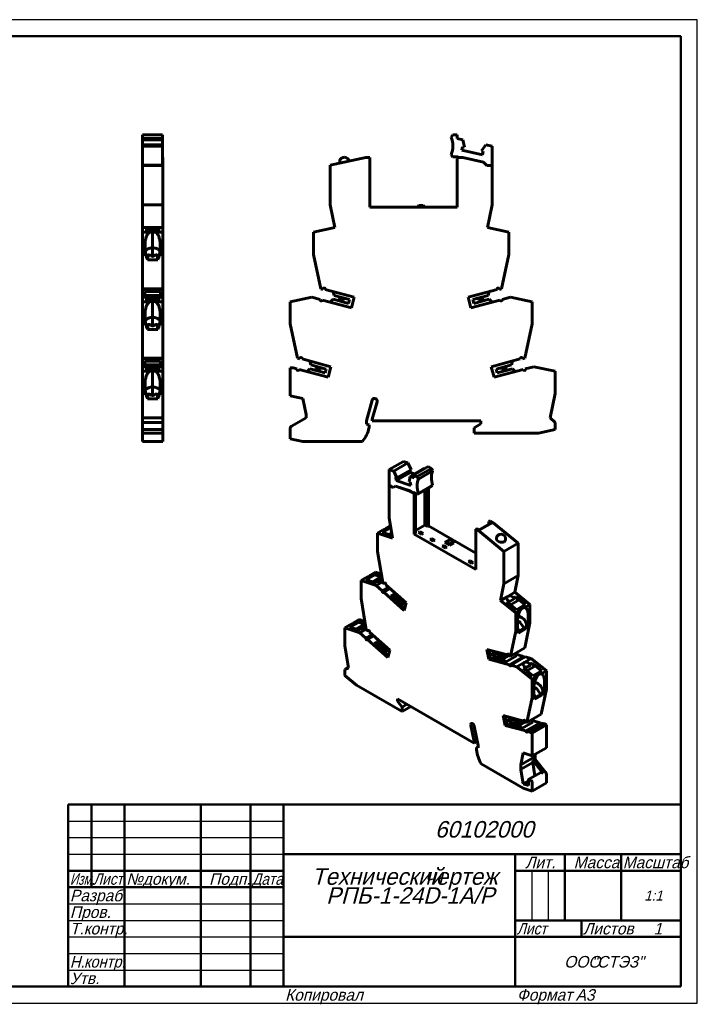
# Model space of a CAD drawing. Header units: millimetres. Extents: x 0 to 420, y 0 to 297.
# Tile 2 of 2: x 215 to 420, y 0 to 297. Entities that reach past the tile are written whole.
import ezdxf

# ---------------------------------------------------------------- set-up
doc = ezdxf.new("R2010")
doc.units = ezdxf.units.MM
doc.styles.add('TextStyle_10', font='T-FLEX Type A.TTF', dxfattribs={"oblique": 15, "height": 3.5})
doc.styles.add('TextStyle_2', font='T-FLEX Type A.TTF', dxfattribs={"oblique": 15, "height": 3.5})
doc.styles.add('TextStyle_3', font='T-FLEX Type A.TTF', dxfattribs={"width": 0.744064, "oblique": 15, "height": 3.5})
doc.styles.add('TextStyle_4', font='T-FLEX Type A.TTF', dxfattribs={"width": 0.883061, "oblique": 15, "height": 3.5})
doc.styles.add('TextStyle_5', font='T-FLEX Type A.TTF', dxfattribs={"width": 0.883061, "oblique": 15, "height": 3.5})
doc.styles.add('TextStyle_6', font='T-FLEX Type A.TTF', dxfattribs={"width": 0.94413, "oblique": 15, "height": 3.5})
doc.styles.add('TextStyle_7', font='T-FLEX Type A.TTF', dxfattribs={"width": 0.98844, "oblique": 15, "height": 3.5})
doc.styles.add('TextStyle_8', font='T-FLEX Type A.TTF', dxfattribs={"oblique": 15, "height": 5})
doc.styles.add('TextStyle_9', font='T-FLEX Type A.TTF', dxfattribs={"oblique": 15, "height": 3})

# ---------------------------------------------------------------- blocks, each defined once
blk = doc.blocks.new('_FR1Страница_1')
at = {"color": 7, "linetype": 'Continuous', "lineweight": 25}
for p, q in [((420, 297), (0, 297)), ((420, 0), (420, 297)), ((230, 55), (295, 55)), ((230, 50), (295, 50)), ((230, 45), (295, 45)), ((370, 40), (370, 25)), ((375, 40), (375, 25)), ((230, 30), (295, 30)), ((230, 25), (295, 25)), ((230, 20), (295, 20)), ((365, 20), (415, 20)), ((385, 20), (385, 20)), ((230, 15), (295, 15)), ((230, 10), (295, 10)), ((0, 0), (420, 0))]:
    blk.add_line(p, q, dxfattribs=at)
at = {"color": 7, "linetype": 'Continuous', "lineweight": 50}
for p, q in [((20, 292), (415, 292)), ((415, 292), (415, 5)), ((230, 5), (230, 60)), ((230, 60), (415, 60)), ((237, 60), (237, 35)), ((247, 60), (247, 5)), ((270, 60), (270, 5)), ((285, 60), (285, 5)), ((295, 60), (295, 5)), ((295, 45), (415, 45)), ((365, 45), (365, 5)), ((380, 45), (380, 25)), ((397, 45), (397, 25)), ((230, 40), (295, 40)), ((365, 40), (415, 40)), ((230, 35), (295, 35)), ((365, 25), (415, 25)), ((385, 25), (385, 20)), ((295, 20), (415, 20)), ((415, 5), (20, 5))]:
    blk.add_line(p, q, dxfattribs=at)
at = {"color": 7, "oblique": 15}
for s, height, style, p in [('60102000', 5, 'TextStyle_8', (340.77, 50)), ('Лит.', 3.5, 'TextStyle_2', (368.03, 40.76)), ('Масса', 3.5, 'TextStyle_2', (382.65, 40.76)), ('№', 3.5, 'TextStyle_2', (247.5, 35.75)), ('Подп.', 3.5, 'TextStyle_2', (272.53, 35.75)), ('Технический', 5, 'TextStyle_8', (303.55, 35.75)), ('чертеж', 5, 'TextStyle_8', (337.51, 35.75)), ('докум.', 3.5, 'TextStyle_2', (252.5, 35.75)), ('Разраб.', 3.5, 'TextStyle_2', (230.5, 30.75)), ('РПБ-1-24D-1A/P', 5, 'TextStyle_8', (307.89, 30)), ('1:1', 3, 'TextStyle_9', (403.99, 31)), ('Пров.', 3.5, 'TextStyle_2', (230.5, 25.75)), ('Т.контр.', 3.5, 'TextStyle_2', (230.5, 20.75)), ('Листов', 3.5, 'TextStyle_2', (385.5, 20.75)), ('1', 3.5, 'TextStyle_10', (406.78, 20.75)), ('ООО', 3.5, 'TextStyle_2', (379.78, 10.75)), ('"СТЭЗ"', 3.5, 'TextStyle_2', (388.03, 10.75)), ('Утв.', 3.5, 'TextStyle_2', (230.5, 5.75)), ('Копировал', 3.5, 'TextStyle_2', (295.5, 0.75)), ('Формат', 3.5, 'TextStyle_2', (365.5, 0.75)), ('A3', 3.5, 'TextStyle_2', (383.24, 0.75))]:
    blk.add_text(s, height=height, dxfattribs=dict(at, style=style)).set_placement(p)
for s, style, width, p in [('Масштаб', 'TextStyle_7', 0.98844, (397.5, 40.76)), ('Изм.', 'TextStyle_3', 0.744064, (230.5, 35.75)), ('Лист', 'TextStyle_4', 0.883061, (237.5, 35.75)), ('Дата', 'TextStyle_5', 0.883061, (285.5, 35.75)), ('Лист', 'TextStyle_4', 0.883061, (365.5, 20.75)), ('Н.', 'TextStyle_6', 0.94413, (230.5, 10.75)), ('контр.', 'TextStyle_6', 0.94413, (234.75, 10.75))]:
    blk.add_text(s, height=3.5, dxfattribs=dict(at, style=style, width=width)).set_placement(p)
blk = doc.blocks.new('Страница_1')
at = {"color": 7, "linetype": 'Continuous', "lineweight": 60}
for p, q in [((252.463, 262.243), (258.513, 262.243)), ((252.463, 261.1), (252.463, 262.243)), ((258.513, 261.1), (258.513, 262.243)), ((346.108, 262.243), (345.621, 261.56)), ((347.47, 262.243), (346.108, 262.243)), ((347.47, 261.1), (347.47, 262.243)), ((252.463, 260.737), (252.463, 261.1)), ((252.463, 261.1), (258.513, 261.1)), ((252.463, 260.737), (258.513, 260.737)), ((252.463, 259.262), (252.463, 260.737)), ((252.463, 258.847), (252.463, 259.257)), ((252.463, 259.257), (258.513, 259.257)), ((258.513, 258.847), (252.463, 258.847)), ((252.463, 253.043), (252.463, 258.847)), ((258.513, 260.737), (258.513, 261.1)), ((258.513, 259.262), (258.513, 260.737)), ((258.513, 258.847), (258.513, 259.257)), ((258.513, 253.043), (258.513, 258.847)), ((349.176, 260.737), (347.47, 261.1)), ((349.643, 258.486), (349.176, 260.737)), ((356.14, 259.257), (354.797, 257.391)), ((358.07, 258.847), (356.14, 259.257)), ((358.07, 253.043), (358.07, 258.847)), ((345.621, 256.227), (346.108, 255.543)), ((348.904, 257.549), (349.127, 258.596)), ((355.091, 256.234), (348.904, 257.549)), ((349.127, 258.596), (349.643, 258.486)), ((354.797, 257.391), (355.314, 257.281)), ((355.314, 257.281), (355.091, 256.234)), ((252.438, 254.021), (252.438, 255.343)), ((252.463, 255.343), (252.438, 255.343)), ((252.438, 252.993), (252.438, 254.021)), ((252.438, 254.021), (252.463, 254.021)), ((252.438, 252.993), (258.538, 252.993)), ((252.438, 241.065), (252.438, 252.993)), ((252.463, 253.043), (252.463, 252.993)), ((258.513, 253.043), (252.463, 253.043)), ((258.513, 255.343), (258.538, 255.343)), ((258.513, 254.021), (258.538, 254.021)), ((258.513, 253.043), (258.513, 252.993)), ((258.538, 254.021), (258.538, 255.343)), ((258.538, 254.021), (258.538, 252.993)), ((258.538, 241.065), (258.538, 252.993)), ((319.92, 255.343), (309.07, 253.043)), ((309.07, 253.043), (309.07, 241.065)), ((311.996, 253.92), (312.021, 253.669)), ((319.92, 255.343), (321.12, 255.343)), ((321.12, 240.343), (321.12, 255.343)), ((346.108, 255.543), (347.736, 255.543)), ((347.42, 254.997), (347.62, 255.343)), ((347.42, 254.997), (347.42, 240.343)), ((347.736, 255.543), (347.62, 255.343)), ((347.62, 255.343), (349.22, 255.343)), ((355.443, 254.021), (349.22, 255.343)), ((356.47, 252.993), (355.443, 254.021)), ((358.07, 252.993), (356.47, 252.993)), ((358.07, 253.043), (357.97, 253.043)), ((357.97, 253.043), (357.97, 252.993)), ((358.07, 241.065), (358.07, 252.993)), ((252.438, 241.065), (258.538, 241.065)), ((252.438, 234.216), (252.438, 241.065)), ((258.538, 234.216), (258.538, 241.065)), ((309.07, 241.065), (310.526, 234.216)), ((356.615, 234.216), (358.07, 241.065)), ((347.42, 240.343), (321.12, 240.343)), ((335.846, 240.843), (335.67, 240.668)), ((335.67, 240.343), (335.67, 240.668)), ((335.846, 240.843), (337.17, 240.843)), ((337.17, 240.843), (337.67, 240.343)), ((252.438, 232.843), (252.438, 234.216)), ((255.488, 234.216), (252.438, 234.216)), ((252.438, 226.11), (252.438, 232.843)), ((254.547, 232.843), (252.438, 232.843)), ((253.588, 233.88), (253.588, 233.021)), ((253.588, 233.88), (254.438, 233.88)), ((254.438, 233.697), (253.588, 233.697)), ((253.588, 233.486), (257.388, 233.486)), ((253.588, 233.021), (257.388, 233.021)), ((254.438, 233.997), (254.438, 233.88)), ((254.438, 233.697), (254.438, 233.88)), ((254.438, 233.697), (254.438, 233.58)), ((256.538, 233.58), (254.438, 233.58)), ((258.538, 234.216), (255.488, 234.216)), ((255.488, 228.096), (255.488, 232.897)), ((258.538, 232.843), (256.429, 232.843)), ((256.538, 233.997), (256.538, 233.88)), ((256.538, 233.697), (256.538, 233.88)), ((256.538, 233.88), (257.388, 233.88)), ((256.538, 233.697), (256.538, 233.58)), ((257.388, 233.697), (256.538, 233.697)), ((257.388, 233.021), (257.388, 233.88)), ((258.538, 234.216), (258.538, 232.843)), ((258.538, 232.843), (258.538, 226.11)), ((310.526, 234.216), (304.07, 232.843)), ((304.07, 232.843), (304.07, 226.11)), ((363.07, 232.843), (356.615, 234.216)), ((363.07, 226.11), (363.07, 232.843)), ((253.188, 229.073), (253.188, 228.027)), ((257.788, 228.027), (257.788, 229.073)), ((253.455, 226.11), (252.438, 226.11)), ((252.438, 215.74), (252.438, 226.11)), ((255.488, 228.096), (255.488, 225.514)), ((258.538, 226.11), (257.521, 226.11)), ((258.538, 226.11), (258.538, 215.74)), ((304.07, 226.11), (306.275, 215.74)), ((360.866, 215.74), (363.07, 226.11)), ((253.956, 224.459), (257.02, 224.459)), ((253.988, 225.648), (253.988, 225.586)), ((253.988, 224.459), (253.988, 225.586)), ((256.988, 225.648), (256.988, 225.586)), ((256.988, 225.586), (256.988, 224.459)), ((252.438, 215.569), (252.438, 215.74)), ((258.538, 215.74), (252.438, 215.74)), ((258.538, 215.569), (252.438, 215.569)), ((252.438, 215.564), (252.438, 215.535)), ((252.438, 213.221), (252.438, 215.535)), ((258.538, 215.535), (252.438, 215.535)), ((257.888, 214.902), (253.088, 214.902)), ((253.088, 214.902), (253.088, 213.731)), ((257.888, 213.731), (257.888, 214.902)), ((258.538, 215.74), (258.538, 215.569)), ((258.538, 215.564), (258.538, 215.535)), ((258.538, 213.221), (258.538, 215.535)), ((306.275, 215.74), (306.916, 215.569)), ((306.916, 215.569), (306.975, 215.789)), ((307.622, 215.535), (307.634, 215.625)), ((307.622, 215.535), (316.358, 213.194)), ((310.297, 213.731), (309.983, 214.902)), ((350.783, 213.194), (359.519, 215.535)), ((357.158, 214.902), (356.844, 213.731)), ((359.507, 215.625), (359.519, 215.535)), ((360.166, 215.789), (360.225, 215.569)), ((360.225, 215.569), (360.866, 215.74)), ((252.438, 211.843), (252.438, 213.216)), ((255.488, 213.216), (252.438, 213.216)), ((254.547, 211.843), (252.438, 211.843)), ((252.438, 205.11), (252.438, 211.843)), ((253.088, 213.731), (257.888, 213.731)), ((253.088, 213.731), (253.088, 213.216)), ((253.588, 212.88), (254.438, 212.88)), ((253.588, 212.88), (253.588, 212.021)), ((254.438, 212.697), (253.588, 212.697)), ((253.588, 212.486), (257.388, 212.486)), ((253.588, 212.021), (257.388, 212.021)), ((256.938, 213.374), (254.038, 213.374)), ((254.038, 213.216), (254.038, 213.374)), ((254.438, 212.997), (254.438, 212.88)), ((254.438, 212.697), (254.438, 212.88)), ((254.438, 212.697), (254.438, 212.58)), ((256.538, 212.58), (254.438, 212.58)), ((258.538, 213.216), (255.488, 213.216)), ((255.488, 207.096), (255.488, 211.897)), ((258.538, 211.843), (256.429, 211.843)), ((256.538, 212.997), (256.538, 212.88)), ((256.538, 212.697), (256.538, 212.88)), ((256.538, 212.88), (257.388, 212.88)), ((256.538, 212.697), (256.538, 212.58)), ((257.388, 212.697), (256.538, 212.697)), ((256.938, 213.374), (256.938, 213.216)), ((257.388, 212.021), (257.388, 212.88)), ((257.888, 213.216), (257.888, 213.731)), ((258.538, 213.216), (258.538, 211.843)), ((258.538, 211.843), (258.538, 205.11)), ((303.526, 213.216), (297.07, 211.843)), ((297.07, 205.11), (297.07, 211.843)), ((306.086, 212.53), (303.526, 213.216)), ((306.086, 212.53), (306.074, 212.439)), ((315.504, 210.006), (306.762, 212.349)), ((309.129, 211.714), (309.986, 212.572)), ((309.986, 212.572), (314.616, 211.331)), ((314.927, 212.49), (310.297, 213.731)), ((311.309, 212.217), (311.906, 212.377)), ((311.63, 213.374), (312.058, 212.946)), ((312.446, 212.302), (313.624, 211.597)), ((312.564, 212.741), (313.913, 212.762)), ((314.616, 211.331), (314.927, 212.49)), ((316.358, 213.194), (315.504, 210.006)), ((351.637, 210.006), (350.783, 213.194)), ((360.379, 212.349), (351.637, 210.006)), ((356.844, 213.731), (352.214, 212.49)), ((352.214, 212.49), (352.525, 211.331)), ((352.525, 211.331), (357.155, 212.572)), ((353.228, 212.762), (354.577, 212.741)), ((353.517, 211.597), (354.695, 212.302)), ((355.083, 212.946), (355.511, 213.374)), ((355.235, 212.377), (355.832, 212.217)), ((357.155, 212.572), (358.012, 211.714)), ((363.615, 213.216), (361.055, 212.53)), ((361.067, 212.439), (361.055, 212.53)), ((370.07, 211.843), (363.615, 213.216)), ((370.07, 205.11), (370.07, 211.843)), ((253.188, 208.073), (253.188, 207.027)), ((255.488, 207.096), (255.488, 204.514)), ((257.788, 207.027), (257.788, 208.073)), ((252.438, 205.11), (253.455, 205.11)), ((252.438, 194.74), (252.438, 205.11)), ((253.956, 203.459), (257.02, 203.459)), ((253.988, 204.648), (253.988, 204.586)), ((253.988, 203.459), (253.988, 204.586)), ((256.988, 204.648), (256.988, 204.586)), ((256.988, 204.586), (256.988, 203.459)), ((257.521, 205.11), (258.538, 205.11)), ((258.538, 194.74), (258.538, 205.11)), ((297.07, 205.11), (299.275, 194.74)), ((367.866, 194.74), (370.07, 205.11)), ((252.438, 194.569), (252.438, 194.74)), ((258.538, 194.74), (252.438, 194.74)), ((258.538, 194.569), (252.438, 194.569)), ((252.438, 194.564), (252.438, 194.535)), ((252.438, 194.535), (252.438, 192.221)), ((258.538, 194.535), (252.438, 194.535)), ((253.088, 193.902), (253.088, 192.731)), ((253.088, 193.902), (257.888, 193.902)), ((257.888, 192.731), (257.888, 193.902)), ((258.538, 194.569), (258.538, 194.74)), ((258.538, 194.564), (258.538, 194.535)), ((258.538, 194.535), (258.538, 192.221)), ((299.275, 194.74), (299.916, 194.569)), ((299.916, 194.569), (299.975, 194.789)), ((300.622, 194.535), (300.634, 194.625)), ((309.358, 192.194), (300.622, 194.535)), ((303.297, 192.731), (302.983, 193.902)), ((366.519, 194.535), (357.783, 192.194)), ((364.158, 193.902), (363.844, 192.731)), ((366.507, 194.625), (366.519, 194.535)), ((367.166, 194.789), (367.225, 194.569)), ((367.225, 194.569), (367.866, 194.74)), ((252.438, 190.843), (252.438, 192.216)), ((252.438, 192.216), (255.488, 192.216)), ((252.438, 184.11), (252.438, 190.843)), ((252.438, 190.843), (254.547, 190.843)), ((253.088, 192.731), (257.888, 192.731)), ((253.088, 192.731), (253.088, 192.216)), ((253.588, 191.88), (253.588, 191.021)), ((253.588, 191.88), (254.438, 191.88)), ((254.438, 191.697), (253.588, 191.697)), ((253.588, 191.486), (257.388, 191.486)), ((253.588, 191.021), (257.388, 191.021)), ((254.038, 192.216), (254.038, 192.374)), ((256.938, 192.374), (254.038, 192.374)), ((254.438, 191.997), (254.438, 191.88)), ((254.438, 191.697), (254.438, 191.88)), ((254.438, 191.697), (254.438, 191.58)), ((256.538, 191.58), (254.438, 191.58)), ((255.488, 192.216), (258.538, 192.216)), ((255.488, 186.096), (255.488, 190.897)), ((256.429, 190.843), (258.538, 190.843)), ((256.538, 191.997), (256.538, 191.88)), ((256.538, 191.697), (256.538, 191.88)), ((256.538, 191.88), (257.388, 191.88)), ((256.538, 191.697), (256.538, 191.58)), ((257.388, 191.697), (256.538, 191.697)), ((256.938, 192.374), (256.938, 192.216)), ((257.388, 191.021), (257.388, 191.88)), ((257.888, 192.216), (257.888, 192.731)), ((258.538, 192.216), (258.538, 190.843)), ((258.538, 184.11), (258.538, 190.843)), ((297.07, 191.843), (297.915, 191.843)), ((297.07, 183.443), (297.07, 191.843)), ((299.081, 191.531), (297.915, 191.843)), ((299.081, 191.531), (299.07, 191.44)), ((308.504, 189.006), (299.758, 191.35)), ((302.129, 190.714), (302.986, 191.572)), ((302.986, 191.572), (307.616, 190.331)), ((307.927, 191.49), (303.297, 192.731)), ((304.906, 191.377), (304.309, 191.217)), ((304.63, 192.374), (305.058, 191.946)), ((306.624, 190.597), (305.446, 191.302)), ((305.564, 191.741), (306.913, 191.762)), ((307.616, 190.331), (307.927, 191.49)), ((309.358, 192.194), (308.504, 189.006)), ((358.637, 189.006), (357.783, 192.194)), ((367.379, 191.349), (358.637, 189.006)), ((363.844, 192.731), (359.214, 191.49)), ((359.214, 191.49), (359.525, 190.331)), ((359.525, 190.331), (364.155, 191.572)), ((360.228, 191.762), (361.577, 191.741)), ((360.517, 190.597), (361.695, 191.302)), ((362.083, 191.946), (362.511, 192.374)), ((362.235, 191.377), (362.832, 191.217)), ((364.155, 191.572), (365.012, 190.714)), ((370.615, 192.216), (368.055, 191.53)), ((368.067, 191.439), (368.055, 191.53)), ((377.07, 190.843), (370.615, 192.216)), ((377.07, 184.11), (377.07, 190.843)), ((253.188, 187.073), (253.188, 186.027)), ((255.488, 186.096), (255.488, 183.514)), ((257.788, 186.027), (257.788, 187.073)), ((252.438, 176.797), (252.438, 184.11)), ((252.438, 184.11), (253.455, 184.11)), ((253.956, 182.459), (257.02, 182.459)), ((253.988, 183.648), (253.988, 183.586)), ((253.988, 182.459), (253.988, 183.586)), ((256.988, 183.648), (256.988, 183.586)), ((256.988, 183.586), (256.988, 182.459)), ((257.521, 184.11), (258.538, 184.11)), ((258.538, 184.11), (258.538, 176.797)), ((297.07, 183.443), (300.852, 182.647)), ((300.852, 182.647), (301.872, 177.802)), ((320.07, 175.843), (321.748, 182.052)), ((323.291, 181.628), (321.83, 176.412)), ((323.291, 181.628), (323.32, 181.843)), ((375.516, 176.797), (377.07, 184.11)), ((252.438, 175.398), (252.438, 176.797)), ((258.538, 176.797), (252.438, 176.797)), ((258.538, 175.398), (258.538, 176.797)), ((297.47, 174.244), (301.874, 176.786)), ((301.872, 177.802), (301.874, 176.786)), ((320.07, 174.893), (320.07, 175.843)), ((321.83, 176.412), (321.83, 175.843)), ((321.83, 175.843), (354.57, 175.843)), ((354.57, 175.843), (354.57, 174.943)), ((377.07, 175.398), (375.516, 176.797)), ((258.538, 175.398), (252.438, 175.398)), ((252.438, 173.217), (252.438, 175.398)), ((258.538, 173.217), (252.438, 173.217)), ((252.438, 172.143), (252.438, 173.217)), ((258.538, 175.398), (258.538, 173.217)), ((258.538, 173.217), (258.538, 172.143)), ((297.07, 170.443), (297.07, 173.551)), ((320.87, 174.679), (320.07, 174.893)), ((320.87, 173.804), (320.87, 174.679)), ((354.57, 174.943), (352.57, 173.789)), ((352.57, 173.789), (352.57, 172.143)), ((372.02, 172.143), (377.07, 173.217)), ((377.07, 173.217), (377.07, 175.398)), ((258.538, 172.143), (252.438, 172.143)), ((252.438, 169.643), (252.438, 172.139)), ((258.538, 169.643), (252.438, 169.643)), ((258.538, 169.643), (258.538, 172.139)), ((297.07, 170.443), (300.87, 169.643)), ((300.87, 169.643), (318.853, 169.643)), ((352.57, 172.143), (372.02, 172.143)), ((326.973, 161.145), (331.251, 163.615)), ((331.251, 163.615), (332.616, 163.162)), ((326.973, 156.406), (326.973, 161.145)), ((326.973, 161.145), (328.338, 160.692)), ((332.616, 163.162), (328.338, 160.692)), ((328.338, 160.692), (329.288, 158.62)), ((333.566, 161.09), (329.288, 158.62)), ((332.616, 163.162), (333.566, 161.09)), ((333.251, 160.908), (333.358, 160.265)), ((337.54, 161.527), (333.262, 159.057)), ((338.746, 162.061), (334.468, 159.591)), ((339.71, 161.504), (335.432, 159.035)), ((340.054, 160.748), (335.776, 158.278)), ((337.54, 161.527), (337.72, 161.468)), ((338.746, 162.061), (339.71, 161.504)), ((339.71, 161.504), (340.054, 160.748)), ((329.288, 158.62), (328.922, 158.741)), ((328.922, 158.741), (329.08, 157.795)), ((333.358, 160.265), (329.08, 157.795)), ((329.08, 157.795), (333.454, 156.343)), ((332.932, 157.41), (333.262, 159.057)), ((333.262, 159.057), (334.468, 158.657)), ((333.358, 160.265), (334.626, 159.845)), ((334.468, 158.657), (334.468, 159.591)), ((334.468, 159.591), (335.432, 159.035)), ((335.432, 159.035), (335.776, 158.278)), ((327.023, 156.394), (326.955, 156.355)), ((326.955, 146.615), (326.955, 156.355)), ((328.087, 155.702), (326.955, 156.355)), ((326.973, 156.406), (327.044, 156.366)), ((327.044, 156.366), (327.044, 156.325)), ((328.104, 155.712), (327.044, 156.325)), ((328.813, 156.122), (328.087, 155.702)), ((328.831, 156.132), (328.813, 156.122)), ((328.813, 156.122), (333.213, 154.661)), ((328.831, 156.132), (333.231, 154.671)), ((333.297, 157.289), (332.932, 157.41)), ((333.231, 154.671), (333.213, 154.661)), ((334.345, 154.008), (333.213, 154.661)), ((334.362, 154.018), (333.231, 154.671)), ((333.454, 156.343), (333.297, 157.289)), ((335.432, 153.564), (339.71, 156.034)), ((340.054, 156.393), (335.776, 153.923)), ((337.739, 154.896), (337.739, 144.373)), ((338.446, 143.965), (338.446, 155.304)), ((338.799, 155.508), (338.799, 144.169)), ((340.054, 156.393), (339.71, 156.034)), ((334.281, 154.229), (334.362, 154.018)), ((335.432, 153.564), (334.281, 154.229)), ((334.345, 154.008), (334.362, 154.018)), ((334.486, 153.643), (334.345, 154.008)), ((334.84, 153.848), (334.486, 153.643)), ((334.486, 141.679), (334.486, 153.643)), ((334.84, 153.848), (334.811, 153.923)), ((334.84, 141.883), (334.84, 153.848)), ((335.776, 153.923), (335.432, 153.564)), ((327.985, 140.429), (326.955, 146.615)), ((323.42, 141.944), (324.911, 142.805)), ((327.436, 143.725), (324.825, 142.217)), ((327.451, 143.637), (324.931, 142.182)), ((326.242, 143.574), (327.355, 144.216)), ((334.84, 142.699), (337.739, 144.373)), ((338.446, 143.965), (337.739, 144.373)), ((338.446, 143.965), (338.799, 144.169)), ((338.799, 144.169), (353.083, 135.923)), ((353.083, 143.189), (353.437, 143.394)), ((353.083, 143.189), (353.932, 142.699)), ((353.083, 143.189), (353.083, 130.942)), ((354.144, 142.985), (353.437, 143.394)), ((358.245, 145.19), (353.932, 142.699)), ((357.75, 145.067), (354.144, 142.985)), ((357.396, 145.68), (357.043, 145.476)), ((357.043, 145.476), (357.75, 145.067)), ((357.043, 144.659), (357.043, 145.476)), ((358.245, 145.19), (357.396, 145.68)), ((358.245, 145.19), (365.917, 138.882)), ((323.42, 141.944), (323.42, 136.446)), ((327.985, 140.429), (323.42, 141.944)), ((324.825, 142.217), (327.68, 141.27)), ((327.709, 142.085), (326.802, 141.561)), ((327.805, 141.508), (327.497, 141.33)), ((327.831, 141.356), (327.68, 141.27)), ((334.486, 141.679), (334.84, 141.883)), ((353.083, 130.942), (334.486, 141.679)), ((335.745, 142.095), (336.24, 142.381)), ((336.678, 141.556), (335.745, 142.095)), ((336.24, 142.381), (336.24, 141.81)), ((336.24, 142.381), (337.173, 141.842)), ((337.173, 141.842), (336.678, 141.556)), ((339.323, 140.03), (339.818, 140.315)), ((340.242, 139.499), (339.323, 140.03)), ((339.818, 140.315), (340.737, 139.785)), ((339.818, 140.315), (339.818, 139.744)), ((340.737, 139.785), (340.242, 139.499)), ((345.411, 140.025), (344.138, 139.291)), ((346.347, 139.485), (345.411, 140.025)), ((361.604, 136.392), (353.932, 142.699)), ((362.086, 139.937), (362.101, 140.101)), ((342.901, 137.964), (343.396, 138.25)), ((343.82, 137.433), (342.901, 137.964)), ((343.396, 138.25), (343.396, 137.678)), ((343.396, 138.25), (344.315, 137.719)), ((344.138, 139.291), (343.785, 139.086)), ((343.785, 139.086), (345.199, 138.27)), ((344.315, 137.719), (343.82, 137.433)), ((345.075, 138.75), (344.138, 139.291)), ((346.347, 139.485), (345.075, 138.75)), ((345.199, 138.535), (345.075, 138.75)), ((345.199, 138.535), (346.472, 139.27)), ((346.472, 139.005), (345.199, 138.27)), ((345.199, 138.27), (345.199, 138.535)), ((346.347, 139.485), (346.472, 139.27)), ((346.472, 139.005), (346.472, 139.27)), ((361.604, 136.392), (365.917, 138.882)), ((365.917, 138.882), (365.917, 129.102)), ((323.42, 136.446), (324.978, 127.08)), ((361.604, 136.392), (361.604, 126.611)), ((350.891, 133.351), (351.386, 133.636)), ((351.81, 132.82), (350.891, 133.351)), ((351.386, 133.636), (351.386, 133.065)), ((351.386, 133.636), (352.305, 133.106)), ((352.305, 133.106), (351.81, 132.82)), ((318.47, 127.656), (319.961, 128.517)), ((322.562, 129.48), (319.875, 127.929)), ((319.875, 127.929), (322.73, 126.981)), ((322.577, 129.392), (319.982, 127.893)), ((321.292, 129.285), (322.784, 130.146)), ((324.448, 128.771), (321.853, 127.272)), ((324.648, 128.255), (322.547, 127.042)), ((324.697, 128.771), (322.562, 129.48)), ((322.562, 129.48), (322.577, 129.392)), ((322.577, 129.392), (324.448, 128.771)), ((322.784, 130.146), (324.567, 129.554)), ((323.532, 127.261), (324.763, 127.971)), ((324.448, 128.771), (324.648, 128.255)), ((324.648, 128.255), (324.781, 128.266)), ((324.829, 127.977), (324.763, 127.971)), ((324.763, 127.971), (324.882, 127.253)), ((361.604, 126.611), (365.917, 129.102)), ((365.917, 129.102), (364.888, 124.104)), ((323.035, 126.14), (318.47, 127.656)), ((318.47, 127.656), (318.47, 122.158)), ((323.331, 127.328), (322.73, 126.981)), ((323.035, 126.14), (324.951, 127.246)), ((323.035, 126.14), (324.845, 124.535)), ((323.723, 127.198), (323.331, 127.328)), ((324.845, 124.535), (326.75, 125.635)), ((324.978, 127.08), (325.432, 126.678)), ((325.323, 124.111), (327.228, 125.211)), ((325.432, 126.678), (325.715, 126.841)), ((325.432, 126.678), (325.474, 126.833)), ((325.569, 126.889), (325.474, 126.833)), ((325.94, 126.431), (325.931, 126.362)), ((332.108, 120.884), (325.931, 126.362)), ((360.574, 121.614), (361.604, 126.611)), ((320.029, 112.791), (318.47, 122.158)), ((324.837, 124.466), (324.845, 124.535)), ((325.323, 124.111), (331.504, 118.63)), ((327.456, 122.893), (328.062, 123.243)), ((327.456, 122.893), (331.65, 119.174)), ((328.755, 123.643), (328.062, 123.243)), ((328.062, 123.243), (331.337, 120.34)), ((328.282, 124.063), (328.228, 124.325)), ((331.556, 121.159), (328.282, 124.063)), ((329.669, 122.801), (329.691, 122.814)), ((331.307, 121.349), (329.669, 122.801)), ((329.669, 122.801), (329.719, 122.788)), ((360.574, 121.614), (362.731, 122.859)), ((362.731, 122.859), (364.888, 124.104)), ((364.645, 122.092), (363.16, 121.234)), ((364.2, 122.69), (364.591, 122.368)), ((365.102, 122.618), (364.501, 122.271)), ((364.501, 122.271), (364.591, 122.368)), ((364.501, 122.271), (364.645, 122.092)), ((364.591, 122.368), (365.192, 122.715)), ((364.888, 124.104), (369.453, 120.348)), ((365.192, 122.715), (365.102, 122.618)), ((365.102, 122.618), (365.869, 121.664)), ((368.048, 120.365), (365.192, 122.715)), ((331.226, 121.452), (331.307, 121.349)), ((331.307, 121.349), (331.328, 121.361)), ((331.556, 121.159), (331.337, 120.34)), ((331.504, 118.63), (332.108, 120.884)), ((365.139, 117.858), (360.574, 121.614)), ((362.505, 121.163), (363.106, 121.51)), ((362.505, 121.163), (365.361, 118.814)), ((363.016, 121.414), (362.537, 121.137)), ((362.715, 121.833), (363.106, 121.51)), ((363.016, 121.414), (363.106, 121.51)), ((363.016, 121.414), (363.16, 121.234)), ((363.535, 120.316), (366.162, 121.833)), ((365.361, 118.814), (368.048, 120.365)), ((366.162, 121.833), (367.988, 120.331)), ((366.647, 118.742), (367.119, 119.248)), ((367.961, 119.487), (369.453, 120.348)), ((369.453, 120.348), (369.453, 114.85)), ((365.139, 117.858), (366.63, 118.719)), ((365.139, 112.36), (365.139, 117.858)), ((368.922, 116.109), (368.922, 116.963)), ((315.012, 114.228), (313.52, 113.367)), ((318.085, 111.852), (313.52, 113.367)), ((313.52, 107.869), (313.52, 113.367)), ((317.612, 115.191), (314.925, 113.64)), ((314.925, 113.64), (317.781, 112.692)), ((317.627, 115.103), (315.032, 113.605)), ((317.834, 115.857), (316.343, 114.996)), ((319.498, 114.482), (316.903, 112.984)), ((319.698, 113.966), (317.598, 112.753)), ((317.612, 115.191), (317.627, 115.103)), ((319.747, 114.483), (317.612, 115.191)), ((317.627, 115.103), (319.498, 114.482)), ((318.382, 113.039), (317.781, 112.692)), ((317.834, 115.857), (319.617, 115.265)), ((318.773, 112.909), (318.382, 113.039)), ((318.583, 112.973), (319.813, 113.683)), ((319.498, 114.482), (319.698, 113.966)), ((319.698, 113.966), (319.831, 113.978)), ((319.879, 113.689), (319.813, 113.683)), ((319.813, 113.683), (319.932, 112.964)), ((365.67, 115.085), (365.67, 114.231)), ((367.327, 113.043), (365.885, 112.21)), ((365.964, 111.774), (368.131, 113.025)), ((366.574, 114.869), (366.63, 114.786)), ((366.63, 114.786), (367.904, 113.02)), ((367.904, 113.02), (367.327, 113.043)), ((367.757, 115.715), (368.105, 115.234)), ((369.453, 114.85), (367.894, 107.283)), ((368.097, 113.055), (367.904, 113.02)), ((368.097, 113.055), (368.131, 113.025)), ((368.734, 114.435), (369.453, 114.85)), ((320.001, 112.958), (318.085, 111.852)), ((318.085, 111.852), (319.895, 110.247)), ((319.887, 110.178), (319.895, 110.247)), ((319.895, 110.247), (321.801, 111.347)), ((320.482, 112.389), (320.029, 112.791)), ((320.373, 109.823), (322.279, 110.923)), ((320.482, 112.389), (320.765, 112.553)), ((320.482, 112.389), (320.524, 112.545)), ((320.619, 112.6), (320.524, 112.545)), ((320.99, 112.142), (320.982, 112.073)), ((320.982, 112.073), (327.159, 106.595)), ((323.332, 109.774), (323.279, 110.036)), ((365.139, 112.36), (363.581, 104.793)), ((365.139, 112.36), (365.858, 112.775)), ((313.52, 107.869), (314.619, 101.264)), ((320.373, 109.823), (326.555, 104.341)), ((322.506, 108.604), (323.113, 108.954)), ((322.506, 108.604), (326.7, 104.885)), ((323.805, 109.354), (323.113, 108.954)), ((323.113, 108.954), (326.387, 106.051)), ((326.606, 106.87), (323.332, 109.774)), ((324.72, 108.513), (324.741, 108.525)), ((326.357, 107.061), (324.72, 108.513)), ((324.72, 108.513), (324.77, 108.499)), ((326.276, 107.163), (326.357, 107.061)), ((326.357, 107.061), (326.378, 107.073)), ((363.581, 104.793), (367.894, 107.283)), ((326.606, 106.87), (326.387, 106.051)), ((326.555, 104.341), (327.159, 106.595)), ((356.451, 106.83), (362.628, 105.175)), ((356.451, 106.83), (357.055, 103.879)), ((356.994, 106.684), (357.514, 104.144)), ((357.514, 104.144), (357.055, 103.879)), ((362.022, 102.936), (357.514, 104.144)), ((358.142, 104.864), (357.922, 105.937)), ((361.196, 105.059), (357.922, 105.937)), ((358.813, 105.251), (358.142, 104.864)), ((358.142, 104.864), (361.416, 103.986)), ((359.342, 105.556), (358.813, 105.251)), ((359.515, 105.063), (360.043, 105.368)), ((359.515, 105.063), (360.348, 105.158)), ((361.152, 104.625), (359.515, 105.063)), ((360.73, 104.999), (361.152, 104.625)), ((361.152, 104.625), (362.271, 105.271)), ((361.321, 105.525), (361.196, 105.059)), ((361.787, 105.4), (361.196, 105.059)), ((363.116, 104.968), (361.416, 103.986)), ((362.022, 102.936), (365.416, 104.896)), ((362.628, 105.175), (362.619, 105.254)), ((362.628, 105.175), (362.928, 105.348)), ((363.127, 104.914), (363.086, 105.118)), ((363.581, 104.793), (363.127, 104.914)), ((363.236, 102.222), (367.549, 104.713)), ((363.714, 102.094), (368.027, 104.585)), ((365.416, 104.896), (365.002, 105.613)), ((365.151, 105.355), (367.549, 104.713)), ((367.681, 102.855), (369.837, 104.1)), ((368.027, 104.585), (369.837, 104.1)), ((369.837, 104.1), (374.402, 100.344)), ((313.52, 100.755), (314.6, 101.379)), ((313.52, 100.755), (314.619, 101.264)), ((363.236, 102.222), (357.055, 103.879)), ((361.416, 103.986), (362.022, 102.936)), ((363.714, 102.094), (363.722, 102.016)), ((365.524, 101.609), (363.714, 102.094)), ((365.524, 101.609), (367.681, 102.855)), ((365.524, 101.609), (370.089, 97.853)), ((367.455, 101.159), (368.056, 101.506)), ((367.455, 101.159), (370.31, 98.81)), ((367.966, 101.409), (367.487, 101.133)), ((367.664, 101.828), (368.056, 101.506)), ((367.966, 101.409), (368.056, 101.506)), ((367.966, 101.409), (368.11, 101.23)), ((369.595, 102.088), (368.11, 101.23)), ((368.484, 100.312), (371.112, 101.829)), ((369.149, 102.686), (369.541, 102.363)), ((370.052, 102.614), (369.451, 102.267)), ((369.451, 102.267), (369.541, 102.363)), ((369.451, 102.267), (369.595, 102.088)), ((370.142, 102.71), (369.541, 102.363)), ((370.142, 102.71), (370.052, 102.614)), ((370.052, 102.614), (370.819, 101.66)), ((372.997, 100.361), (370.142, 102.71)), ((371.112, 101.829), (372.938, 100.327)), ((313.52, 100.755), (313.52, 98.975)), ((313.52, 98.975), (317.091, 96.037)), ((371.58, 98.714), (370.089, 97.853)), ((370.31, 98.81), (372.997, 100.361)), ((371.597, 98.738), (372.069, 99.244)), ((374.402, 100.344), (372.911, 99.483)), ((374.402, 94.846), (374.402, 100.344)), ((317.091, 96.037), (330.845, 88.096)), ((370.089, 92.355), (370.089, 97.853)), ((372.707, 95.711), (373.055, 95.229)), ((373.872, 96.105), (373.872, 96.959)), ((370.089, 92.355), (368.53, 84.789)), ((370.089, 92.355), (370.808, 92.771)), ((370.619, 95.081), (370.619, 94.227)), ((372.277, 93.038), (370.835, 92.206)), ((370.914, 91.77), (373.081, 93.021)), ((371.524, 94.865), (371.58, 94.782)), ((371.58, 94.782), (372.854, 93.016)), ((372.854, 93.016), (372.277, 93.038)), ((374.402, 94.846), (372.844, 87.279)), ((373.047, 93.051), (372.854, 93.016)), ((373.047, 93.051), (373.081, 93.021)), ((373.683, 94.431), (374.402, 94.846)), ((329.43, 91.199), (329.43, 91.934)), ((329.43, 91.934), (352.581, 78.567)), ((329.43, 91.199), (330.067, 91.566)), ((330.845, 89.44), (329.43, 91.199)), ((330.845, 89.44), (332.297, 90.278)), ((330.845, 88.096), (333.461, 89.607)), ((330.845, 88.096), (330.845, 89.44)), ((361.4, 86.826), (367.577, 85.171)), ((361.4, 86.826), (362.004, 83.875)), ((361.944, 86.68), (362.464, 84.14)), ((368.53, 84.789), (372.844, 87.279)), ((351.548, 83.887), (351.527, 84.075)), ((352.581, 79.032), (351.548, 83.887)), ((352.639, 83.604), (353.825, 77.849)), ((362.464, 84.14), (362.004, 83.875)), ((362.004, 83.875), (368.189, 82.217)), ((366.972, 82.932), (362.464, 84.14)), ((366.146, 85.055), (362.872, 85.933)), ((363.091, 84.859), (362.872, 85.933)), ((363.763, 85.247), (363.091, 84.859)), ((363.091, 84.859), (366.366, 83.982)), ((364.291, 85.552), (363.763, 85.247)), ((364.465, 85.059), (364.993, 85.364)), ((365.298, 85.154), (364.465, 85.059)), ((364.465, 85.059), (366.102, 84.621)), ((366.102, 84.621), (365.68, 84.995)), ((366.102, 84.621), (367.221, 85.266)), ((366.271, 85.521), (366.146, 85.055)), ((366.736, 85.396), (366.146, 85.055)), ((368.066, 84.964), (366.366, 83.982)), ((366.366, 83.982), (366.972, 82.932)), ((366.972, 82.932), (370.366, 84.892)), ((367.577, 85.171), (367.569, 85.25)), ((367.577, 85.171), (367.878, 85.344)), ((368.077, 84.91), (368.035, 85.114)), ((368.53, 84.789), (368.077, 84.91)), ((368.189, 82.217), (372.502, 84.708)), ((368.667, 82.089), (372.98, 84.58)), ((373.805, 84.359), (369.492, 81.868)), ((370.366, 84.892), (369.952, 85.609)), ((370.089, 81.523), (374.402, 84.014)), ((370.101, 85.351), (372.502, 84.708)), ((372.98, 84.58), (373.805, 84.359)), ((374.402, 84.014), (373.805, 84.359)), ((374.402, 77.155), (374.402, 84.014)), ((368.667, 82.089), (368.675, 82.011)), ((368.667, 82.089), (369.492, 81.868)), ((370.089, 81.523), (369.492, 81.868)), ((370.089, 74.665), (370.089, 81.523)), ((353.475, 79.548), (352.581, 79.032)), ((352.581, 78.567), (353.561, 79.133)), ((352.581, 78.567), (352.581, 79.032)), ((353.26, 77.225), (353.825, 77.552)), ((353.825, 77.849), (353.825, 77.074)), ((353.26, 77.225), (353.26, 76.511)), ((353.825, 77.074), (353.26, 77.225)), ((366.694, 72.019), (367.415, 75.559)), ((371.007, 74.509), (366.694, 72.019)), ((367.415, 75.559), (370.089, 74.665)), ((370.089, 74.665), (374.402, 77.155)), ((371.007, 74.509), (371.006, 73.68)), ((371.165, 75.286), (371.007, 74.509)), ((354.686, 72.29), (367.402, 64.949)), ((366.693, 71.19), (366.694, 72.019)), ((367.258, 70.943), (370.298, 72.698)), ((370.299, 73.272), (370.298, 72.698)), ((370.298, 72.698), (370.955, 68.665)), ((371.006, 73.68), (370.299, 73.272)), ((373.412, 69.399), (370.299, 73.272)), ((374.119, 69.807), (371.006, 73.68)), ((366.693, 71.19), (366.692, 70.616)), ((367.258, 70.943), (366.692, 70.616)), ((366.692, 70.616), (367.403, 66.255)), ((372.73, 69.689), (369.123, 67.607)), ((374.402, 66.541), (374.402, 69.078)), ((367.968, 66.581), (367.403, 66.255)), ((367.403, 66.255), (369.028, 65.724)), ((367.968, 66.581), (368.972, 67.161)), ((369.028, 66.884), (369.028, 65.724)), ((370.089, 64.05), (370.089, 66.588)), ((370.089, 64.05), (374.402, 66.541)), ((367.402, 64.949), (370.089, 64.05))]:
    blk.add_line(p, q, dxfattribs=at)
at = {"color": 7, "lineweight": 60, "flags": 128}
for points in [[(253.188, 229.073), (253.193, 229.354), (253.21, 229.638), (253.238, 229.924), (253.278, 230.209), (253.33, 230.492), (253.394, 230.769), (253.469, 231.039), (253.556, 231.3), (253.653, 231.549), (253.76, 231.784), (253.876, 232.005), (253.999, 232.209), (254.129, 232.396), (254.265, 232.564), (254.404, 232.713), (254.547, 232.843)], [(254.438, 233.997), (254.447, 234.026), (254.474, 234.054), (254.518, 234.081), (254.579, 234.106), (254.655, 234.13), (254.746, 234.152), (254.849, 234.171), (254.963, 234.186), (255.086, 234.199), (255.216, 234.208), (255.351, 234.214), (255.488, 234.216)], [(255.488, 234.216), (255.625, 234.214), (255.76, 234.208), (255.89, 234.199), (256.013, 234.186), (256.127, 234.171), (256.231, 234.152), (256.321, 234.13), (256.397, 234.106), (256.458, 234.081), (256.502, 234.054), (256.529, 234.026), (256.538, 233.997)], [(256.429, 232.843), (256.572, 232.713), (256.712, 232.564), (256.847, 232.396), (256.977, 232.209), (257.1, 232.005), (257.216, 231.784), (257.323, 231.549), (257.42, 231.3), (257.507, 231.039), (257.582, 230.769), (257.646, 230.492), (257.698, 230.209), (257.738, 229.924), (257.766, 229.638), (257.783, 229.354), (257.788, 229.073)], [(253.255, 227.043), (253.299, 227.135), (253.361, 227.234), (253.436, 227.33), (253.524, 227.423), (253.623, 227.511), (253.734, 227.595), (253.856, 227.674), (253.988, 227.747), (254.129, 227.814), (254.279, 227.875), (254.437, 227.929), (254.601, 227.976), (254.771, 228.015), (254.945, 228.047), (255.124, 228.072), (255.305, 228.088), (255.488, 228.096)], [(257.721, 227.043), (257.677, 227.135), (257.615, 227.234), (257.54, 227.33), (257.452, 227.423), (257.353, 227.511), (257.242, 227.595), (257.12, 227.674), (256.988, 227.747), (256.847, 227.814), (256.697, 227.875), (256.54, 227.929), (256.375, 227.976), (256.205, 228.015), (256.031, 228.047), (255.852, 228.072), (255.671, 228.088), (255.488, 228.096)], [(253.988, 225.648), (253.994, 225.716), (254.011, 225.777), (254.04, 225.831), (254.08, 225.876), (254.129, 225.911), (254.187, 225.938), (254.252, 225.954), (254.324, 225.961), (254.4, 225.959), (254.48, 225.948), (254.563, 225.929), (254.648, 225.902), (254.762, 225.854), (254.876, 225.795), (254.988, 225.724)], [(254.988, 225.724), (255.101, 225.654), (255.221, 225.592), (255.307, 225.558), (255.396, 225.531), (255.488, 225.514)], [(255.988, 225.724), (255.875, 225.654), (255.755, 225.592), (255.669, 225.558), (255.58, 225.531), (255.488, 225.514)], [(256.988, 225.648), (256.982, 225.716), (256.965, 225.777), (256.936, 225.831), (256.896, 225.876), (256.847, 225.911), (256.789, 225.938), (256.724, 225.954), (256.652, 225.961), (256.576, 225.959), (256.496, 225.948), (256.413, 225.929), (256.328, 225.902), (256.214, 225.854), (256.1, 225.795), (255.988, 225.724)], [(253.188, 208.073), (253.193, 208.354), (253.21, 208.638), (253.238, 208.924), (253.278, 209.209), (253.33, 209.492), (253.394, 209.769), (253.469, 210.039), (253.556, 210.3), (253.653, 210.549), (253.76, 210.784), (253.876, 211.005), (253.999, 211.209), (254.129, 211.396), (254.265, 211.564), (254.404, 211.713), (254.547, 211.843)], [(254.438, 212.997), (254.447, 213.026), (254.474, 213.054), (254.518, 213.081), (254.579, 213.106), (254.655, 213.13), (254.746, 213.152), (254.849, 213.171), (254.963, 213.186), (255.086, 213.199), (255.216, 213.208), (255.351, 213.214), (255.488, 213.216)], [(255.488, 213.216), (255.625, 213.214), (255.76, 213.208), (255.89, 213.199), (256.013, 213.186), (256.127, 213.171), (256.231, 213.152), (256.321, 213.13), (256.397, 213.106), (256.458, 213.081), (256.502, 213.054), (256.529, 213.026), (256.538, 212.997)], [(256.429, 211.843), (256.572, 211.713), (256.712, 211.564), (256.847, 211.396), (256.977, 211.209), (257.1, 211.005), (257.216, 210.784), (257.323, 210.549), (257.42, 210.3), (257.507, 210.039), (257.582, 209.769), (257.646, 209.492), (257.698, 209.209), (257.738, 208.924), (257.766, 208.638), (257.783, 208.354), (257.788, 208.073)], [(253.255, 206.043), (253.299, 206.135), (253.361, 206.234), (253.436, 206.33), (253.524, 206.423), (253.623, 206.511), (253.734, 206.595), (253.856, 206.674), (253.988, 206.747), (254.129, 206.814), (254.279, 206.875), (254.437, 206.929), (254.601, 206.976), (254.771, 207.015), (254.945, 207.047), (255.124, 207.072), (255.305, 207.088), (255.488, 207.096)], [(257.721, 206.043), (257.677, 206.135), (257.615, 206.234), (257.54, 206.33), (257.452, 206.423), (257.353, 206.511), (257.242, 206.595), (257.12, 206.674), (256.988, 206.747), (256.847, 206.814), (256.697, 206.875), (256.54, 206.929), (256.375, 206.976), (256.205, 207.015), (256.031, 207.047), (255.852, 207.072), (255.671, 207.088), (255.488, 207.096)], [(253.988, 204.648), (253.994, 204.716), (254.011, 204.777), (254.04, 204.831), (254.08, 204.876), (254.129, 204.911), (254.187, 204.938), (254.252, 204.954), (254.324, 204.961), (254.4, 204.959), (254.48, 204.948), (254.563, 204.929), (254.648, 204.902), (254.762, 204.854), (254.876, 204.795), (254.988, 204.724)], [(254.988, 204.724), (255.101, 204.654), (255.221, 204.592), (255.307, 204.558), (255.396, 204.531), (255.488, 204.514)], [(255.988, 204.724), (255.875, 204.654), (255.755, 204.592), (255.669, 204.558), (255.58, 204.531), (255.488, 204.514)], [(256.988, 204.648), (256.982, 204.716), (256.965, 204.777), (256.936, 204.831), (256.896, 204.876), (256.847, 204.911), (256.789, 204.938), (256.724, 204.954), (256.652, 204.961), (256.576, 204.959), (256.496, 204.948), (256.413, 204.929), (256.328, 204.902), (256.214, 204.854), (256.1, 204.795), (255.988, 204.724)], [(253.188, 187.073), (253.193, 187.354), (253.21, 187.638), (253.238, 187.924), (253.278, 188.209), (253.33, 188.492), (253.394, 188.769), (253.469, 189.039), (253.556, 189.3), (253.653, 189.549), (253.76, 189.784), (253.876, 190.005), (253.999, 190.209), (254.129, 190.396), (254.265, 190.564), (254.404, 190.713), (254.547, 190.843)], [(254.438, 191.997), (254.447, 192.026), (254.474, 192.054), (254.518, 192.081), (254.579, 192.106), (254.655, 192.13), (254.746, 192.152), (254.849, 192.171), (254.963, 192.186), (255.086, 192.199), (255.216, 192.208), (255.351, 192.214), (255.488, 192.216)], [(255.488, 192.216), (255.625, 192.214), (255.76, 192.208), (255.89, 192.199), (256.013, 192.186), (256.127, 192.171), (256.231, 192.152), (256.321, 192.13), (256.397, 192.106), (256.458, 192.081), (256.502, 192.054), (256.529, 192.026), (256.538, 191.997)], [(256.429, 190.843), (256.572, 190.713), (256.712, 190.564), (256.847, 190.396), (256.977, 190.209), (257.1, 190.005), (257.216, 189.784), (257.323, 189.549), (257.42, 189.3), (257.507, 189.039), (257.582, 188.769), (257.646, 188.492), (257.698, 188.209), (257.738, 187.924), (257.766, 187.638), (257.783, 187.354), (257.788, 187.073)], [(253.255, 185.043), (253.299, 185.135), (253.361, 185.234), (253.436, 185.33), (253.524, 185.423), (253.623, 185.511), (253.734, 185.595), (253.856, 185.674), (253.988, 185.747), (254.129, 185.814), (254.279, 185.875), (254.437, 185.929), (254.601, 185.976), (254.771, 186.015), (254.945, 186.047), (255.124, 186.072), (255.305, 186.088), (255.488, 186.096)], [(257.721, 185.043), (257.677, 185.135), (257.615, 185.234), (257.54, 185.33), (257.452, 185.423), (257.353, 185.511), (257.242, 185.595), (257.12, 185.674), (256.988, 185.747), (256.847, 185.814), (256.697, 185.875), (256.54, 185.929), (256.375, 185.976), (256.205, 186.015), (256.031, 186.047), (255.852, 186.072), (255.671, 186.088), (255.488, 186.096)], [(253.988, 183.648), (253.994, 183.716), (254.011, 183.777), (254.04, 183.831), (254.08, 183.876), (254.129, 183.911), (254.187, 183.938), (254.252, 183.954), (254.324, 183.961), (254.4, 183.959), (254.48, 183.948), (254.563, 183.929), (254.648, 183.902), (254.762, 183.854), (254.876, 183.795), (254.988, 183.724)], [(254.988, 183.724), (255.101, 183.654), (255.221, 183.592), (255.307, 183.558), (255.396, 183.531), (255.488, 183.514)], [(255.988, 183.724), (255.875, 183.654), (255.755, 183.592), (255.669, 183.558), (255.58, 183.531), (255.488, 183.514)], [(256.988, 183.648), (256.982, 183.716), (256.965, 183.777), (256.936, 183.831), (256.896, 183.876), (256.847, 183.911), (256.789, 183.938), (256.724, 183.954), (256.652, 183.961), (256.576, 183.959), (256.496, 183.948), (256.413, 183.929), (256.328, 183.902), (256.214, 183.854), (256.1, 183.795), (255.988, 183.724)], [(359.321, 140.373), (359.311, 140.285)], [(359.311, 140.285), (359.376, 140.006), (359.557, 139.728), (359.838, 139.487), (360.178, 139.311), (360.56, 139.202), (360.97, 139.17), (361.357, 139.224), (361.674, 139.353)], [(361.674, 139.353), (361.912, 139.545), (362.057, 139.798), (362.07, 139.939)], [(324.945, 127.28), (324.852, 127.24), (324.454, 127.153), (324.057, 127.138), (323.723, 127.198)], [(325.474, 126.833), (325.523, 126.88), (325.591, 126.893), (325.67, 126.871), (325.752, 126.817), (325.827, 126.736), (325.887, 126.637), (325.926, 126.532), (325.94, 126.431)], [(325.323, 124.111), (325.285, 124.041), (325.222, 124.006), (325.14, 124.013), (325.052, 124.059), (324.967, 124.139), (324.898, 124.242), (324.852, 124.356), (324.837, 124.466)], [(362.715, 121.833), (362.493, 122.094), (362.419, 122.381), (362.502, 122.649), (362.731, 122.859)], [(362.731, 122.859), (363.07, 122.977), (363.469, 122.987), (363.865, 122.886), (364.2, 122.69)], [(367.961, 119.487), (368.161, 119.374), (368.349, 119.193), (368.518, 118.944), (368.662, 118.631), (368.808, 118.131), (368.894, 117.564), (368.922, 116.963)], [(365.67, 115.085), (365.697, 115.718), (365.784, 116.386), (365.93, 117.054), (366.074, 117.533), (366.243, 117.977), (366.431, 118.375), (366.63, 118.719)], [(367.757, 115.715), (367.462, 116.063), (367.116, 116.363), (366.732, 116.604), (366.323, 116.776), (365.904, 116.874), (365.891, 116.875)], [(319.995, 112.991), (319.903, 112.951), (319.504, 112.864), (319.108, 112.85), (318.773, 112.909)], [(366.574, 114.869), (366.437, 115.035), (366.261, 115.161), (366.06, 115.24), (365.847, 115.271), (365.677, 115.244)], [(368.105, 115.234), (368.31, 114.809), (368.379, 114.284), (368.306, 113.687), (368.097, 113.055)], [(320.373, 109.823), (320.336, 109.752), (320.272, 109.718), (320.191, 109.724), (320.102, 109.77), (320.018, 109.85), (319.948, 109.954), (319.903, 110.068), (319.887, 110.178)], [(320.524, 112.545), (320.573, 112.591), (320.641, 112.604), (320.721, 112.582), (320.802, 112.528), (320.877, 112.447), (320.938, 112.348), (320.977, 112.243), (320.99, 112.142)], [(362.619, 105.254), (362.633, 105.339), (362.672, 105.4), (362.732, 105.428), (362.807, 105.423), (362.889, 105.383), (362.968, 105.313), (363.036, 105.222), (363.086, 105.118)], [(367.725, 104.41), (367.651, 104.491), (367.587, 104.598), (367.549, 104.713)], [(363.722, 102.016), (363.707, 101.924), (363.661, 101.863), (363.592, 101.839), (363.507, 101.856), (363.419, 101.913), (363.337, 102), (363.274, 102.108), (363.236, 102.222)], [(367.664, 101.828), (367.443, 102.09), (367.368, 102.376), (367.452, 102.645), (367.681, 102.855)], [(367.681, 102.855), (368.02, 102.973), (368.418, 102.983), (368.815, 102.882), (369.149, 102.686)], [(370.619, 95.081), (370.647, 95.714), (370.734, 96.382), (370.879, 97.049), (371.024, 97.528), (371.193, 97.973), (371.381, 98.371), (371.58, 98.714)], [(372.911, 99.483), (373.111, 99.37), (373.298, 99.189), (373.468, 98.939), (373.612, 98.627), (373.757, 98.127), (373.844, 97.56), (373.872, 96.959)], [(371.524, 94.865), (371.386, 95.031), (371.211, 95.157), (371.01, 95.236), (370.796, 95.267), (370.626, 95.24)], [(372.707, 95.711), (372.412, 96.059), (372.066, 96.359), (371.682, 96.599), (371.273, 96.772), (370.854, 96.87), (370.841, 96.871)], [(373.055, 95.229), (373.26, 94.805), (373.329, 94.28), (373.256, 93.683), (373.047, 93.051)], [(351.527, 84.075), (351.564, 84.284), (351.668, 84.425), (351.826, 84.478), (352.019, 84.439), (352.221, 84.311), (352.407, 84.111), (352.552, 83.865), (352.639, 83.604)], [(367.569, 85.25), (367.583, 85.335), (367.622, 85.395), (367.682, 85.424), (367.757, 85.419), (367.838, 85.379), (367.918, 85.309), (367.986, 85.218), (368.035, 85.114)], [(372.678, 84.405), (372.604, 84.486), (372.54, 84.593), (372.502, 84.708)], [(368.675, 82.011), (368.66, 81.919), (368.614, 81.858), (368.545, 81.834), (368.46, 81.851), (368.372, 81.908), (368.29, 81.995), (368.227, 82.103), (368.189, 82.217)], [(374.402, 69.078), (374.359, 69.353), (374.237, 69.636), (374.119, 69.807)], [(370.089, 66.588), (370.07, 66.768), (370.013, 66.958), (369.923, 67.145), (369.806, 67.317)]]:
    blk.add_lwpolyline(points, dxfattribs=at)
at = {"color": 7, "linetype": 'Continuous', "lineweight": 60}
for centre, radius, start, end in [((339.149, 258.893), 7, 0, 22.39138), ((339.149, 258.893), 7, 337.60862, 0), ((313.388, 254.063), 1.4, 90, 185.84389), ((313.388, 254.063), 1.4, 7.77715, 90), ((255.561, 223.247), 9.65, 90.43535, 96.03396), ((255.415, 223.247), 9.65, 83.96604, 89.56465), ((260.014, 228), 6.826, 179.76971, 196.07475), ((261.931, 227.779), 8.639, 191.14181, 202.60417), ((249.045, 227.779), 8.639, 337.39583, 348.8582), ((250.962, 228), 6.826, 343.92525, 0.23029), ((307.284, 215.625), 0.35, 0.00002, 152.16041), ((359.857, 215.625), 0.35, 27.83959, 179.99999), ((255.561, 202.247), 9.65, 90.43535, 96.03396), ((255.415, 202.247), 9.65, 83.96604, 89.56465), ((306.424, 212.439), 0.35, 180.00001, 344.99999), ((312.087, 211.701), 0.7, 59.1, 105), ((312.553, 213.441), 0.7, 225, 270.9), ((354.588, 213.441), 0.7, 269.1, 315), ((355.054, 211.701), 0.7, 75, 120.9), ((360.717, 212.439), 0.35, 194.99999, 360), ((260.014, 207), 6.826, 179.76971, 196.07474), ((250.962, 207), 6.826, 343.92526, 0.23029), ((261.931, 206.779), 8.639, 191.14179, 202.60416), ((249.045, 206.779), 8.639, 337.39584, 348.85821), ((300.284, 194.625), 0.35, 0, 152.16041), ((366.857, 194.625), 0.35, 27.83959, 180.00001), ((255.561, 181.247), 9.65, 90.43535, 96.03396), ((255.415, 181.247), 9.65, 83.96604, 89.56465), ((299.42, 191.44), 0.35, 180, 344.99377), ((305.087, 190.701), 0.7, 59.1, 105), ((305.553, 192.441), 0.7, 225, 270.9), ((361.588, 192.441), 0.7, 269.1, 315), ((362.054, 190.701), 0.7, 75, 120.9), ((367.717, 191.439), 0.35, 194.99999, 0.00001), ((260.014, 186), 6.826, 179.76971, 196.07476), ((250.962, 186), 6.826, 343.92524, 0.23029), ((261.931, 185.779), 8.639, 191.14182, 202.60417), ((249.045, 185.779), 8.639, 337.39583, 348.85819), ((322.52, 181.843), 0.8, 0, 164.87879), ((297.87, 173.551), 0.8, 120, 180), ((311.57, 175.743), 9.5, 320.05102, 348.22243), ((344.496, 158.886), 4.816, 157.26292, 181.195), ((340.218, 156.416), 4.816, 157.26292, 181.195), ((348.211, 158.891), 8.531, 180.7056, 197.02486), ((343.933, 156.421), 8.531, 180.7056, 197.02486), ((323.91, 146.649), 3.972, 284.59718, 297.65293), ((324.98, 144.475), 1.551, 299.92173, 324.47353), ((360.707, 140.232), 1.4, 354.57876, 174.18012), ((318.96, 132.36), 3.972, 284.59719, 297.65293), ((320.03, 130.186), 1.551, 299.92173, 324.47352), ((367.818, 118.114), 1.332, 121.62859, 153.0118), ((368.173, 117.132), 2.364, 95.14457, 116.48683), ((361.14, 116.138), 7.782, 347.35604, 359.78673), ((314.011, 118.071), 3.972, 284.59719, 297.65293), ((315.081, 115.897), 1.551, 299.92173, 324.47352), ((370.817, 114.158), 5.148, 179.17836, 195.58201), ((356.253, 118.935), 13.267, 333.54885, 340.17128), ((369.591, 112.664), 3.735, 178.30524, 193.78621), ((372.767, 98.11), 1.332, 121.62859, 153.0118), ((373.123, 97.128), 2.364, 95.14457, 116.48683), ((366.09, 96.134), 7.782, 347.35604, 359.78673), ((375.767, 94.153), 5.148, 179.17836, 195.58201), ((374.541, 92.66), 3.735, 178.30524, 193.78621), ((361.203, 98.931), 13.267, 333.54886, 340.17128), ((367.617, 79.011), 14.573, 189.87849, 207.46419)]:
    blk.add_arc(centre, radius, start, end, dxfattribs=at)
for centre, major_axis, start_param, end_param in [((360.602, 104.521), (-0.35, 0.606), 5.2359878, 6.0370939), ((365.552, 84.517), (-0.35, 0.606), 5.2359878, 6.0370939), ((373.13, 68.997), (-0.4, 0.693), 4.9741884, 6.2831853), ((369.523, 66.915), (-0.4, 0.693), 4.9741884, 7.573944)]:
    blk.add_ellipse(centre, major_axis=major_axis, ratio=0.5773503, start_param=start_param, end_param=end_param, dxfattribs=at)
blk.add_blockref('_FR1Страница_1', (0, 0))

msp = doc.modelspace()

# ---------------------------------------------------------------- block references
msp.add_blockref('Страница_1', (0, 0))

doc.saveas('drawing.dxf')
